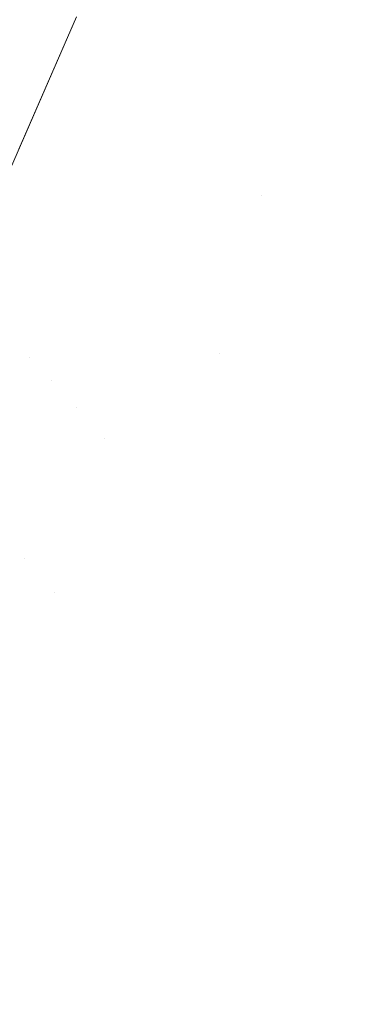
# Model space of a CAD drawing. Header units: centimetres. Extents: x -17.1 to 18.2, y 3.4 to 5.2.
# Tile 235 of 256: x 6.3358 to 6.3462, y 3.7621 to 3.7922. Entities that reach past the tile are written whole.
import ezdxf

# ---------------------------------------------------------------- set-up
doc = ezdxf.new("R2010")
doc.units = ezdxf.units.CM
doc.header["$LTSCALE"] = 2.54
doc.layers.add('Lucido design-1', color=7, linetype='Continuous')

# ---------------------------------------------------------------- blocks, each defined once
blk = doc.blocks.new('Gruppo-4-1')
at = {"color": 7, "linetype": 'Continuous', "lineweight": 9}
blk.add_3dface([(-17.020308, 5.100212, -1872.215514), (-17.020308, 3.500212, -1872.215514), (18.147234, 3.500212, -1872.215514), (18.147234, 5.100212, -1872.215514)], dxfattribs=at)
for points, invisible_edges in [([(18.147234, 5.100212, -1873.015514), (6.24222, 3.601209, -1873.015514), (6.247738, 3.602007, -1873.015514)], 9), ([(6.24222, 3.601209, -1873.015514), (18.147234, 5.100212, -1873.015514), (18.147234, 3.500212, -1873.015514)], 9), ([(18.147234, 5.100212, -1873.015514), (6.247738, 3.602007, -1873.015514), (6.250767, 3.602575, -1873.015514)], 9), ([(6.250767, 3.602575, -1873.015514), (6.253268, 3.603044, -1873.015514), (18.147234, 5.100212, -1873.015514)], 10), ([(18.147234, 5.100212, -1873.015514), (6.253268, 3.603044, -1873.015514), (6.258817, 3.604324, -1873.015514)], 9), ([(18.147234, 5.100212, -1873.015514), (6.258817, 3.604324, -1873.015514), (6.26439, 3.605856, -1873.015514)], 9), ([(18.147234, 5.100212, -1873.015514), (6.26439, 3.605856, -1873.015514), (6.269994, 3.607647, -1873.015514)], 9), ([(18.147234, 5.100212, -1873.015514), (6.269994, 3.607647, -1873.015514), (6.275634, 3.609711, -1873.015514)], 9), ([(18.147234, 5.100212, -1873.015514), (6.275634, 3.609711, -1873.015514), (6.281313, 3.612058, -1873.015514)], 9), ([(18.147234, 5.100212, -1873.015514), (6.281313, 3.612058, -1873.015514), (6.287038, 3.614703, -1873.015514)], 9), ([(18.147234, 5.100212, -1873.015514), (6.287038, 3.614703, -1873.015514), (6.292811, 3.617664, -1873.015514)], 9), ([(18.147234, 5.100212, -1873.015514), (6.292811, 3.617664, -1873.015514), (6.298004, 3.620601, -1873.015514), (6.298635, 3.620958, -1873.015514)], 9), ([(18.147234, 5.100212, -1873.015514), (6.298635, 3.620958, -1873.015514), (6.304513, 3.624607, -1873.015514)], 9), ([(18.147234, 5.100212, -1873.015514), (6.304513, 3.624607, -1873.015514), (6.310445, 3.628633, -1873.015514)], 9), ([(18.147234, 5.100212, -1873.015514), (6.310445, 3.628633, -1873.015514), (6.316431, 3.633061, -1873.015514)], 9), ([(18.147234, 5.100212, -1873.015514), (6.316431, 3.633061, -1873.015514), (6.319508, 3.635537, -1873.015514), (6.322469, 3.637919, -1873.015514)], 9), ([(18.147234, 5.100212, -1873.015514), (6.322469, 3.637919, -1873.015514), (6.328555, 3.643236, -1873.015514)], 9), ([(18.147234, 5.100212, -1873.015514), (6.328555, 3.643236, -1873.015514), (6.334685, 3.649043, -1873.015514)], 9), ([(18.147234, 5.100212, -1873.015514), (6.334685, 3.649043, -1873.015514), (6.340848, 3.655373, -1873.015514)], 9), ([(18.147234, 5.100212, -1873.015514), (6.340848, 3.655373, -1873.015514), (6.347034, 3.662262, -1873.015514)], 9), ([(6.345562, 3.796292, -1872.955309), (6.343906, 3.792065, -1872.955309), (6.342985, 3.792911, -1872.951323), (6.344628, 3.797104, -1872.951323)], 15), ([(6.337583, 3.792273, -1872.918688), (6.33926, 3.796328, -1872.918688), (6.339349, 3.796246, -1872.921959), (6.337671, 3.792188, -1872.921959)], 15), ([(6.337671, 3.792188, -1872.921959), (6.339349, 3.796246, -1872.921959), (6.339504, 3.796104, -1872.925326), (6.337824, 3.79204, -1872.925326)], 15), ([(6.346626, 3.795367, -1872.959334), (6.344955, 3.791103, -1872.959334), (6.343906, 3.792065, -1872.955309), (6.345562, 3.796292, -1872.955309)], 15), ([(6.337824, 3.79204, -1872.925326), (6.339504, 3.796104, -1872.925326), (6.339732, 3.795895, -1872.928788), (6.338049, 3.791822, -1872.928788)], 15), ([(6.338049, 3.791822, -1872.928788), (6.339732, 3.795895, -1872.928788), (6.340038, 3.795614, -1872.932342), (6.338351, 3.79153, -1872.932342)], 15), ([(6.338351, 3.79153, -1872.932342), (6.340038, 3.795614, -1872.932342), (6.34043, 3.795255, -1872.935985), (6.338736, 3.791157, -1872.935985)], 15), ([(6.347825, 3.794324, -1872.963384), (6.346138, 3.790018, -1872.963384), (6.344955, 3.791103, -1872.959334), (6.346626, 3.795367, -1872.959334)], 15), ([(6.338736, 3.791157, -1872.935985), (6.34043, 3.795255, -1872.935985), (6.340913, 3.794811, -1872.939711), (6.339212, 3.790697, -1872.939711)], 15), ([(6.339212, 3.790697, -1872.939711), (6.340913, 3.794811, -1872.939711), (6.341495, 3.794277, -1872.943514), (6.339786, 3.790142, -1872.943514)], 15), ([(6.33608, 3.793727, -1872.692664), (6.33434, 3.789736, -1872.692664), (6.333674, 3.790415, -1872.687998), (6.335403, 3.794383, -1872.687998)], 15), ([(6.339786, 3.790142, -1872.943514), (6.341495, 3.794277, -1872.943514), (6.342183, 3.793646, -1872.947388), (6.340464, 3.789486, -1872.947388)], 15), ([(6.346781, 3.789427, -1872.965413), (6.346138, 3.790018, -1872.963384), (6.347825, 3.794324, -1872.963384), (6.348478, 3.793757, -1872.965413)], 15), ([(6.336624, 3.793201, -1872.697318), (6.334876, 3.789189, -1872.697318), (6.33434, 3.789736, -1872.692664), (6.33608, 3.793727, -1872.692664)], 15), ([(6.340464, 3.789486, -1872.947388), (6.342183, 3.793646, -1872.947388), (6.342985, 3.792911, -1872.951323), (6.341253, 3.788722, -1872.951323)], 15), ([(6.33704, 3.792799, -1872.701944), (6.335285, 3.788772, -1872.701944), (6.334876, 3.789189, -1872.697318), (6.336624, 3.793201, -1872.697318)], 15), ([(6.33733, 3.792518, -1872.706529), (6.33557, 3.788481, -1872.706529), (6.335285, 3.788772, -1872.701944), (6.33704, 3.792799, -1872.701944)], 15), ([(6.341253, 3.788722, -1872.951323), (6.342985, 3.792911, -1872.951323), (6.343906, 3.792065, -1872.955309), (6.342161, 3.787844, -1872.955309)], 15), ([(6.3375, 3.792354, -1872.711056), (6.335738, 3.78831, -1872.711056), (6.33557, 3.788481, -1872.706529), (6.33733, 3.792518, -1872.706529)], 15), ([(6.337524, 3.792314, -1872.715514), (6.335763, 3.788268, -1872.715514), (6.335738, 3.78831, -1872.711056), (6.3375, 3.792354, -1872.711056)], 14), ([(6.337583, 3.792273, -1872.918688), (6.33582, 3.788226, -1872.918688), (6.3349, 3.786286, -1872.915514), (6.337524, 3.792314, -1872.915514)], 11), ([(6.335763, 3.788268, -1872.715514), (6.337524, 3.792314, -1872.715514), (6.337524, 3.792314, -1872.915514), (6.3349, 3.786286, -1872.915514)], 10), ([(6.337671, 3.792188, -1872.921959), (6.335906, 3.788138, -1872.921959), (6.33582, 3.788226, -1872.918688), (6.337583, 3.792273, -1872.918688)], 15), ([(6.337824, 3.79204, -1872.925326), (6.336057, 3.787985, -1872.925326), (6.335906, 3.788138, -1872.921959), (6.337671, 3.792188, -1872.921959)], 15), ([(6.338049, 3.791822, -1872.928788), (6.336278, 3.787759, -1872.928788), (6.336057, 3.787985, -1872.925326), (6.337824, 3.79204, -1872.925326)], 15), ([(6.342161, 3.787844, -1872.955309), (6.343906, 3.792065, -1872.955309), (6.344955, 3.791103, -1872.959334), (6.343194, 3.786844, -1872.959334)], 15), ([(6.338351, 3.79153, -1872.932342), (6.336575, 3.787456, -1872.932342), (6.336278, 3.787759, -1872.928788), (6.338049, 3.791822, -1872.928788)], 15), ([(6.338736, 3.791157, -1872.935985), (6.336955, 3.787069, -1872.935985), (6.336575, 3.787456, -1872.932342), (6.338351, 3.79153, -1872.932342)], 15), ([(6.339212, 3.790697, -1872.939711), (6.337423, 3.786591, -1872.939711), (6.336955, 3.787069, -1872.935985), (6.338736, 3.791157, -1872.935985)], 15), ([(6.343194, 3.786844, -1872.959334), (6.344955, 3.791103, -1872.959334), (6.346138, 3.790018, -1872.963384), (6.344359, 3.785716, -1872.963384)], 15), ([(6.339786, 3.790142, -1872.943514), (6.337988, 3.786016, -1872.943514), (6.337423, 3.786591, -1872.939711), (6.339212, 3.790697, -1872.939711)], 15), ([(6.340464, 3.789486, -1872.947388), (6.338655, 3.785335, -1872.947388), (6.337988, 3.786016, -1872.943514), (6.339786, 3.790142, -1872.943514)], 15), ([(6.344994, 3.785103, -1872.965413), (6.344359, 3.785716, -1872.963384), (6.346138, 3.790018, -1872.963384), (6.346781, 3.789427, -1872.965413)], 15), ([(6.341253, 3.788722, -1872.951323), (6.339432, 3.784543, -1872.951323), (6.338655, 3.785335, -1872.947388), (6.340464, 3.789486, -1872.947388)], 15), ([(6.346781, 3.789427, -1872.965413), (6.347461, 3.788804, -1872.967443), (6.345663, 3.784455, -1872.967443), (6.344994, 3.785103, -1872.965413)], 15), ([(6.342161, 3.787844, -1872.955309), (6.340325, 3.783631, -1872.955309), (6.339432, 3.784543, -1872.951323), (6.341253, 3.788722, -1872.951323)], 15), ([(6.346369, 3.783772, -1872.96947), (6.345663, 3.784455, -1872.967443), (6.347461, 3.788804, -1872.967443), (6.348177, 3.788147, -1872.96947)], 15), ([(6.333968, 3.784194, -1872.918688), (6.33582, 3.788226, -1872.918688), (6.335906, 3.788138, -1872.921959), (6.334053, 3.784103, -1872.921959)], 15), ([(6.3349, 3.786286, -1872.915514), (6.33582, 3.788226, -1872.918688), (6.333968, 3.784194, -1872.918688)], 11), ([(6.334053, 3.784103, -1872.921959), (6.335906, 3.788138, -1872.921959), (6.336057, 3.787985, -1872.925326), (6.334201, 3.783944, -1872.925326)], 15), ([(6.334201, 3.783944, -1872.925326), (6.336057, 3.787985, -1872.925326), (6.336278, 3.787759, -1872.928788), (6.334418, 3.78371, -1872.928788)], 15), ([(6.343194, 3.786844, -1872.959334), (6.341342, 3.782594, -1872.959334), (6.340325, 3.783631, -1872.955309), (6.342161, 3.787844, -1872.955309)], 15), ([(6.334418, 3.78371, -1872.928788), (6.336278, 3.787759, -1872.928788), (6.336575, 3.787456, -1872.932342), (6.33471, 3.783397, -1872.932342)], 15), ([(6.33471, 3.783397, -1872.932342), (6.336575, 3.787456, -1872.932342), (6.336955, 3.787069, -1872.935985), (6.335083, 3.782995, -1872.935985)], 15), ([(6.335083, 3.782995, -1872.935985), (6.336955, 3.787069, -1872.935985), (6.337423, 3.786591, -1872.939711), (6.335544, 3.7825, -1872.939711)], 15), ([(6.341899, 3.782026, -1872.961357), (6.341342, 3.782594, -1872.959334), (6.343194, 3.786844, -1872.959334)], 11), ([(6.343194, 3.786844, -1872.959334), (6.344359, 3.785716, -1872.963384), (6.341899, 3.782026, -1872.961357)], 11), ([(6.335544, 3.7825, -1872.939711), (6.337423, 3.786591, -1872.939711), (6.337988, 3.786016, -1872.943514), (6.336099, 3.781904, -1872.943514)], 15), ([(6.336099, 3.781904, -1872.943514), (6.337988, 3.786016, -1872.943514), (6.338655, 3.785335, -1872.947388), (6.336755, 3.781199, -1872.947388)], 15), ([(6.344359, 3.785716, -1872.963384), (6.342489, 3.781424, -1872.963384), (6.341899, 3.782026, -1872.961357)], 11), ([(6.343113, 3.780787, -1872.965413), (6.342489, 3.781424, -1872.963384), (6.344359, 3.785716, -1872.963384), (6.344994, 3.785103, -1872.965413)], 15), ([(6.336755, 3.781199, -1872.947388), (6.338655, 3.785335, -1872.947388), (6.339432, 3.784543, -1872.951323), (6.337519, 3.780378, -1872.951323)], 15), ([(6.344994, 3.785103, -1872.965413), (6.345663, 3.784455, -1872.967443), (6.343772, 3.780115, -1872.967443), (6.343113, 3.780787, -1872.965413)], 15), ([(6.337519, 3.780378, -1872.951323), (6.339432, 3.784543, -1872.951323), (6.340325, 3.783631, -1872.955309), (6.338397, 3.779434, -1872.955309)], 15), ([(6.344466, 3.779407, -1872.96947), (6.343772, 3.780115, -1872.967443), (6.345663, 3.784455, -1872.967443), (6.346369, 3.783772, -1872.96947)], 15), ([(6.338397, 3.779434, -1872.955309), (6.340325, 3.783631, -1872.955309), (6.341342, 3.782594, -1872.959334), (6.339397, 3.778359, -1872.959334)], 15), ([(6.346369, 3.783772, -1872.96947), (6.347111, 3.783054, -1872.971493), (6.345197, 3.778662, -1872.971493), (6.344466, 3.779407, -1872.96947)], 15), ([(6.345964, 3.777879, -1872.973508), (6.345197, 3.778662, -1872.971493), (6.347111, 3.783054, -1872.971493), (6.34789, 3.7823, -1872.973508)], 15), ([(6.333834, 3.778134, -1872.941603), (6.333574, 3.778429, -1872.939711), (6.335544, 3.7825, -1872.939711), (6.336099, 3.781904, -1872.943514)], 15), ([(6.339944, 3.777771, -1872.961357), (6.339397, 3.778359, -1872.959334), (6.341342, 3.782594, -1872.959334), (6.341899, 3.782026, -1872.961357)], 15), ([(6.34789, 3.7823, -1872.973508), (6.348708, 3.781509, -1872.975514), (6.346768, 3.777059, -1872.975514), (6.345964, 3.777879, -1872.973508)], 15), ([(6.336099, 3.781904, -1872.943514), (6.334119, 3.777812, -1872.943514), (6.333834, 3.778134, -1872.941603)], 11), ([(6.334428, 3.777462, -1872.945443), (6.334119, 3.777812, -1872.943514), (6.336099, 3.781904, -1872.943514)], 11), ([(6.336099, 3.781904, -1872.943514), (6.336755, 3.781199, -1872.947388), (6.334428, 3.777462, -1872.945443)], 11), ([(6.341899, 3.782026, -1872.961357), (6.342489, 3.781424, -1872.963384), (6.340524, 3.777147, -1872.963384), (6.339944, 3.777771, -1872.961357)], 15), ([(6.336755, 3.781199, -1872.947388), (6.334763, 3.777083, -1872.947388), (6.334428, 3.777462, -1872.945443)], 11), ([(6.335124, 3.776673, -1872.949348), (6.334763, 3.777083, -1872.947388), (6.336755, 3.781199, -1872.947388)], 11), ([(6.336755, 3.781199, -1872.947388), (6.337519, 3.780378, -1872.951323), (6.335124, 3.776673, -1872.949348)], 11), ([(6.341138, 3.776487, -1872.965413), (6.340524, 3.777147, -1872.963384), (6.342489, 3.781424, -1872.963384), (6.343113, 3.780787, -1872.965413)], 15), ([(6.343113, 3.780787, -1872.965413), (6.343772, 3.780115, -1872.967443), (6.341786, 3.775791, -1872.967443), (6.341138, 3.776487, -1872.965413)], 15), ([(6.337519, 3.780378, -1872.951323), (6.335513, 3.776233, -1872.951323), (6.335124, 3.776673, -1872.949348)], 11), ([(6.335929, 3.775761, -1872.953311), (6.335513, 3.776233, -1872.951323), (6.337519, 3.780378, -1872.951323)], 11), ([(6.337519, 3.780378, -1872.951323), (6.338397, 3.779434, -1872.955309), (6.335929, 3.775761, -1872.953311)], 11), ([(6.342468, 3.775057, -1872.96947), (6.341786, 3.775791, -1872.967443), (6.343772, 3.780115, -1872.967443), (6.344466, 3.779407, -1872.96947)], 15), ([(6.338397, 3.779434, -1872.955309), (6.336375, 3.775256, -1872.955309), (6.335929, 3.775761, -1872.953311)], 11), ([(6.336851, 3.774718, -1872.957318), (6.336375, 3.775256, -1872.955309), (6.338397, 3.779434, -1872.955309)], 11), ([(6.338397, 3.779434, -1872.955309), (6.339397, 3.778359, -1872.959334), (6.336851, 3.774718, -1872.957318)], 11), ([(6.344466, 3.779407, -1872.96947), (6.345197, 3.778662, -1872.971493), (6.343186, 3.774285, -1872.971493), (6.342468, 3.775057, -1872.96947)], 15), ([(6.343941, 3.773475, -1872.973508), (6.343186, 3.774285, -1872.971493), (6.345197, 3.778662, -1872.971493), (6.345964, 3.777879, -1872.973508)], 15), ([(6.339397, 3.778359, -1872.959334), (6.337357, 3.774145, -1872.959334), (6.336851, 3.774718, -1872.957318)], 11), ([(6.337895, 3.773536, -1872.961357), (6.337357, 3.774145, -1872.959334), (6.339397, 3.778359, -1872.959334), (6.339944, 3.777771, -1872.961357)], 15), ([(6.339944, 3.777771, -1872.961357), (6.340524, 3.777147, -1872.963384), (6.338464, 3.772891, -1872.963384), (6.337895, 3.773536, -1872.961357)], 15), ([(6.345964, 3.777879, -1872.973508), (6.346768, 3.777059, -1872.975514), (6.344731, 3.772625, -1872.975514), (6.343941, 3.773475, -1872.973508)], 15), ([(6.339067, 3.772208, -1872.965413), (6.338464, 3.772891, -1872.963384), (6.340524, 3.777147, -1872.963384), (6.341138, 3.776487, -1872.965413)], 15), ([(6.344731, 3.772625, -1872.975514), (6.346768, 3.777059, -1872.975514), (6.34761, 3.7762, -1872.977507), (6.345559, 3.771735, -1872.977507)], 15), ([(6.341138, 3.776487, -1872.965413), (6.341786, 3.775791, -1872.967443), (6.339703, 3.771488, -1872.967443), (6.339067, 3.772208, -1872.965413)], 15), ([(6.333413, 3.772114, -1872.951323), (6.335513, 3.776233, -1872.951323), (6.335929, 3.775761, -1872.953311), (6.333822, 3.771627, -1872.953311)], 15), ([(6.345559, 3.771735, -1872.977507), (6.34761, 3.7762, -1872.977507), (6.348491, 3.775302, -1872.979485), (6.346425, 3.770805, -1872.979485)], 15), ([(6.340373, 3.770729, -1872.96947), (6.339703, 3.771488, -1872.967443), (6.341786, 3.775791, -1872.967443), (6.342468, 3.775057, -1872.96947)], 15), ([(6.333822, 3.771627, -1872.953311), (6.335929, 3.775761, -1872.953311), (6.336375, 3.775256, -1872.955309), (6.334259, 3.771105, -1872.955309)], 15), ([(6.334259, 3.771105, -1872.955309), (6.336375, 3.775256, -1872.955309), (6.336851, 3.774718, -1872.957318), (6.334725, 3.770549, -1872.957318)], 15), ([(6.342468, 3.775057, -1872.96947), (6.343186, 3.774285, -1872.971493), (6.341079, 3.76993, -1872.971493), (6.340373, 3.770729, -1872.96947)], 15), ([(6.334725, 3.770549, -1872.957318), (6.336851, 3.774718, -1872.957318), (6.337357, 3.774145, -1872.959334), (6.335222, 3.769956, -1872.959334)], 15), ([(6.341819, 3.769091, -1872.973508), (6.341079, 3.76993, -1872.971493), (6.343186, 3.774285, -1872.971493), (6.343941, 3.773475, -1872.973508)], 15), ([(6.335222, 3.769956, -1872.959334), (6.337357, 3.774145, -1872.959334), (6.337895, 3.773536, -1872.961357), (6.335749, 3.769327, -1872.961357)], 15), ([(6.335749, 3.769327, -1872.961357), (6.337895, 3.773536, -1872.961357), (6.338464, 3.772891, -1872.963384), (6.336308, 3.768661, -1872.963384)], 15), ([(6.343941, 3.773475, -1872.973508), (6.344731, 3.772625, -1872.975514), (6.342596, 3.768212, -1872.975514), (6.341819, 3.769091, -1872.973508)], 15), ([(6.336308, 3.768661, -1872.963384), (6.338464, 3.772891, -1872.963384), (6.339067, 3.772208, -1872.965413), (6.336899, 3.767956, -1872.965413)], 15), ([(6.345559, 3.771735, -1872.977507), (6.343409, 3.767291, -1872.977507), (6.342596, 3.768212, -1872.975514), (6.344731, 3.772625, -1872.975514)], 15), ([(6.336899, 3.767956, -1872.965413), (6.339067, 3.772208, -1872.965413), (6.339703, 3.771488, -1872.967443), (6.337523, 3.767212, -1872.967443)], 15), ([(6.346425, 3.770805, -1872.979485), (6.344259, 3.766329, -1872.979485), (6.343409, 3.767291, -1872.977507), (6.345559, 3.771735, -1872.977507)], 15), ([(6.337523, 3.767212, -1872.967443), (6.339703, 3.771488, -1872.967443), (6.340373, 3.770729, -1872.96947), (6.33818, 3.766427, -1872.96947)], 15), ([(6.33818, 3.766427, -1872.96947), (6.340373, 3.770729, -1872.96947), (6.341079, 3.76993, -1872.971493), (6.338872, 3.765602, -1872.971493)], 15), ([(6.347328, 3.769834, -1872.981445), (6.345146, 3.765324, -1872.981445), (6.344259, 3.766329, -1872.979485), (6.346425, 3.770805, -1872.979485)], 15), ([(6.338872, 3.765602, -1872.971493), (6.341079, 3.76993, -1872.971493), (6.341819, 3.769091, -1872.973508), (6.339598, 3.764735, -1872.973508)], 15), ([(6.348269, 3.768822, -1872.983383), (6.34607, 3.764278, -1872.983383), (6.345146, 3.765324, -1872.981445), (6.347328, 3.769834, -1872.981445)], 15), ([(6.336308, 3.768661, -1872.963384), (6.334053, 3.764464, -1872.963384), (6.333506, 3.765152, -1872.961357), (6.335749, 3.769327, -1872.961357)], 15), ([(6.339598, 3.764735, -1872.973508), (6.341819, 3.769091, -1872.973508), (6.342596, 3.768212, -1872.975514), (6.34036, 3.763827, -1872.975514)], 15), ([(6.336899, 3.767956, -1872.965413), (6.334632, 3.763736, -1872.965413), (6.334053, 3.764464, -1872.963384), (6.336308, 3.768661, -1872.963384)], 15), ([(6.349249, 3.767769, -1872.985296), (6.347032, 3.763188, -1872.985296), (6.34607, 3.764278, -1872.983383), (6.348269, 3.768822, -1872.983383)], 15), ([(6.337523, 3.767212, -1872.967443), (6.335244, 3.762968, -1872.967443), (6.334632, 3.763736, -1872.965413), (6.336899, 3.767956, -1872.965413)], 15), ([(6.34036, 3.763827, -1872.975514), (6.342596, 3.768212, -1872.975514), (6.343409, 3.767291, -1872.977507), (6.341157, 3.762876, -1872.977507)], 15), ([(6.33818, 3.766427, -1872.96947), (6.335888, 3.762159, -1872.96947), (6.335244, 3.762968, -1872.967443), (6.337523, 3.767212, -1872.967443)], 15), ([(6.341157, 3.762876, -1872.977507), (6.343409, 3.767291, -1872.977507), (6.344259, 3.766329, -1872.979485), (6.341991, 3.761881, -1872.979485)], 15), ([(6.338872, 3.765602, -1872.971493), (6.336565, 3.761307, -1872.971493), (6.335888, 3.762159, -1872.96947), (6.33818, 3.766427, -1872.96947)], 15), ([(6.341991, 3.761881, -1872.979485), (6.344259, 3.766329, -1872.979485), (6.345146, 3.765324, -1872.981445), (6.342861, 3.760843, -1872.981445)], 15), ([(6.339598, 3.764735, -1872.973508), (6.337277, 3.760413, -1872.973508), (6.336565, 3.761307, -1872.971493), (6.338872, 3.765602, -1872.971493)], 15), ([(6.342861, 3.760843, -1872.981445), (6.345146, 3.765324, -1872.981445), (6.34607, 3.764278, -1872.983383), (6.343768, 3.759762, -1872.983383)], 15), ([(6.34036, 3.763827, -1872.975514), (6.338023, 3.759475, -1872.975514), (6.337277, 3.760413, -1872.973508), (6.339598, 3.764735, -1872.973508)], 15), ([(6.343768, 3.759762, -1872.983383), (6.34607, 3.764278, -1872.983383), (6.347032, 3.763188, -1872.985296), (6.344711, 3.758636, -1872.985296)], 15), ([(6.341157, 3.762876, -1872.977507), (6.338804, 3.758494, -1872.977507), (6.338023, 3.759475, -1872.975514), (6.34036, 3.763827, -1872.975514)], 15), ([(6.344711, 3.758636, -1872.985296), (6.347032, 3.763188, -1872.985296), (6.348032, 3.762056, -1872.987182), (6.345692, 3.757466, -1872.987182)], 15), ([(6.332865, 3.758764, -1872.967443), (6.335244, 3.762968, -1872.967443), (6.335888, 3.762159, -1872.96947), (6.333495, 3.75793, -1872.96947)], 15), ([(6.341991, 3.761881, -1872.979485), (6.339621, 3.757468, -1872.979485), (6.338804, 3.758494, -1872.977507), (6.341157, 3.762876, -1872.977507)], 15), ([(6.333495, 3.75793, -1872.96947), (6.335888, 3.762159, -1872.96947), (6.336565, 3.761307, -1872.971493), (6.334158, 3.757052, -1872.971493)], 15)]:
    blk.add_3dface(points, dxfattribs=dict(at, invisible_edges=invisible_edges))
blk = doc.blocks.new('Gruppo-5-1')
at = {"color": 7}
blk.add_blockref('Gruppo-4-1', (0, 0), dxfattribs=at)

msp = doc.modelspace()

# ---------------------------------------------------------------- block references
at = {"layer": 'Lucido design-1', "color": 7}
msp.add_blockref('Gruppo-5-1', (0, 0), dxfattribs=at)

doc.saveas('drawing.dxf')
